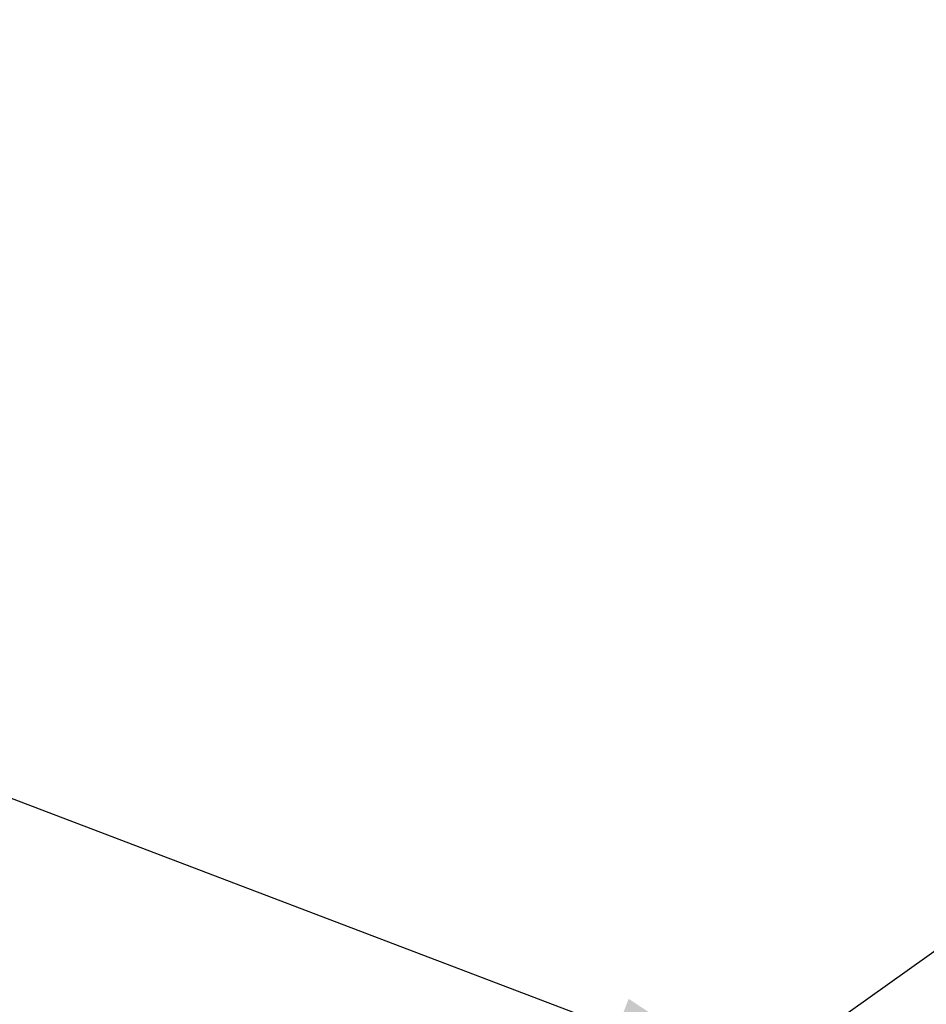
# Model space of a CAD drawing. Header units: millimetres. Extents: x 6 to 414, y 7 to 290.
# Tile 124 of 256: x 106 to 118, y 160 to 172. Entities that reach past the tile are written whole.
import ezdxf

# ---------------------------------------------------------------- set-up
doc = ezdxf.new("R2010")
doc.units = ezdxf.units.MM
doc.header["$LTSCALE"] = 23.1
doc.layers.get('0').update_dxf_attribs({"linetype": 'CONTINUOUS'})
doc.styles.get("Standard").update_dxf_attribs({"font": 'txt', "width": 0.6})
doc.dimstyles.get("Standard").update_dxf_attribs({"dimtxt": 2.5, "dimasz": 1.8, "dimexe": 0.05, "dimexo": 0.0625, "dimtad": 1, "dimzin": 0, "dimdsep": 46, "dimtxsty": 'Standard', "dimblk": '_FILLED', "dimblk1": '_FILLED', "dimblk2": '_FILLED', "dimcen": 0.09, "dimadec": 0, "dimazin": 0, "dimtol": 1, "dimtp": 0.01, "dimtm": 0.01, "dimtfac": 1, "dimtofl": 0, "dimtmove": 0, "dimatfit": 3, "dimldrblk": '_FILLED', "dimfxl": 0, "dimtolj": 1, "dimtzin": 0, "dimarcsym": 0})

# ---------------------------------------------------------------- blocks, each defined once
blk = doc.blocks.new('_FILLED')
at = {"color": 0, "linetype": 'ByBlock'}
blk.add_solid([(0, 0), (-1, 0.2222), (-1, -0.2222)], dxfattribs=at)

msp = doc.modelspace()

# ---------------------------------------------------------------- linework, layer by layer
at = {"color": 4, "linetype": 'Continuous'}
msp.add_line((122.91, 163.892), (113.006, 156.867), dxfattribs=at)

# ---------------------------------------------------------------- leaders
at = {"color": 2, "linetype": 'Continuous'}
msp.add_leader([(115.535, 158.661), (66.189, 177.416)], dimstyle='Standard', override={"dimtad": 0}, dxfattribs=at)

doc.saveas('drawing.dxf')
